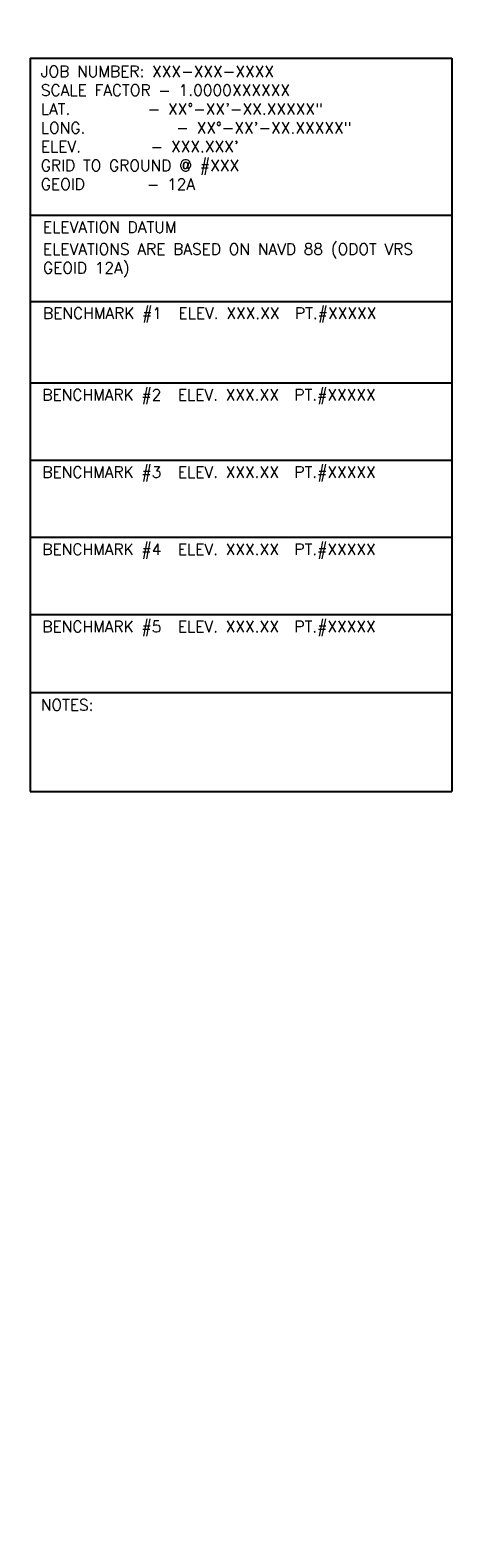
# Model space of a CAD drawing. Extents: x 1488644 to 1616065, y 653968 to 824748.
# Tile 3 of 33: x 1490341 to 1490435, y 655837 to 656171. Entities that reach past the tile are written whole.
import ezdxf

# ---------------------------------------------------------------- set-up
doc = ezdxf.new("R2010")
doc.units = 0
doc.header["$LTSCALE"] = 20
doc.header["$MEASUREMENT"] = 0
doc.layers.add('SURVEY NOTES', color=10, linetype='Continuous', plot=False)
doc.styles.add('FINE_GRID_LINES', font='simplex')

msp = doc.modelspace()

# ---------------------------------------------------------------- linework, layer by layer
at = {"layer": 'SURVEY NOTES'}
for p, q in [((1490341.43, 656164.42), (1490434.81, 656164.42)), ((1490341.43, 656164.42), (1490341.43, 656109.68)), ((1490434.81, 656164.42), (1490434.81, 656001.9)), ((1490341.43, 656129.64), (1490434.81, 656129.64)), ((1490341.43, 656110.55), (1490434.81, 656110.55)), ((1490341.43, 656109.68), (1490341.43, 656091.26)), ((1490341.43, 656092.75), (1490341.43, 656091.26)), ((1490341.43, 656092.56), (1490341.43, 656074.14)), ((1490341.43, 656092.51), (1490434.81, 656092.51)), ((1490341.43, 656075.44), (1490341.43, 656057.02)), ((1490341.43, 656075.39), (1490434.81, 656075.39)), ((1490341.43, 656075.39), (1490434.81, 656075.39)), ((1490341.43, 656058.32), (1490341.43, 656001.9)), ((1490341.43, 656058.27), (1490434.81, 656058.27)), ((1490341.43, 656058.27), (1490434.81, 656058.27)), ((1490341.43, 656041.15), (1490434.81, 656041.15)), ((1490341.43, 656041.15), (1490434.81, 656041.15)), ((1490341.43, 656023.87), (1490434.81, 656023.87)), ((1490341.43, 656001.9), (1490434.81, 656001.9))]:
    msp.add_line(p, q, dxfattribs=at)

# ---------------------------------------------------------------- texts
at = {"layer": 'SURVEY NOTES', "char_height": 2.5, "attachment_point": 1, "style": 'FINE_GRID_LINES'}
for s, insert, width in [('JOB NUMBER: XXX-XXX-XXXX\\PSCALE FACTOR - 1.0000XXXXXX\\PLAT.          - XX%%D-XX\'-XX.XXXXX"\\PLONG.        ^I- XX%%D-XX\'-XX.XXXXX"\\PELEV.         - XXX.XXX\'\\PGRID TO GROUND @ #XXX\\PGEOID        - 12A', (1490343.78, 656162.76), 89.4255), ('ELEVATION DATUM  ', (1490344.26, 656128.25), 89.4255), ('ELEVATIONS ARE BASED ON NAVD 88 (ODOT VRS GEOID 12A)   ', (1490344.26, 656123.38), 89.4255), ('BENCHMARK #1  ^IELEV. XXX.XX  PT.#XXXXX       ', (1490344.26, 656109.16), 89.4255), ('BENCHMARK #2  ^IELEV. XXX.XX  PT.#XXXXX', (1490344.12, 656091.08), 90.6745), ('BENCHMARK #3  ^IELEV. XXX.XX  PT.#XXXXX', (1490344.12, 656073.96), 90.6745), ('BENCHMARK #4  ^IELEV. XXX.XX  PT.#XXXXX', (1490344.12, 656056.84), 90.6745), ('BENCHMARK #5  ^IELEV. XXX.XX  PT.#XXXXX', (1490344.12, 656039.72), 90.6745), ('NOTES:', (1490343.78, 656022.37), 89.4255)]:
    msp.add_mtext(s, dxfattribs=dict(at, insert=insert, width=width))

doc.saveas('drawing.dxf')
